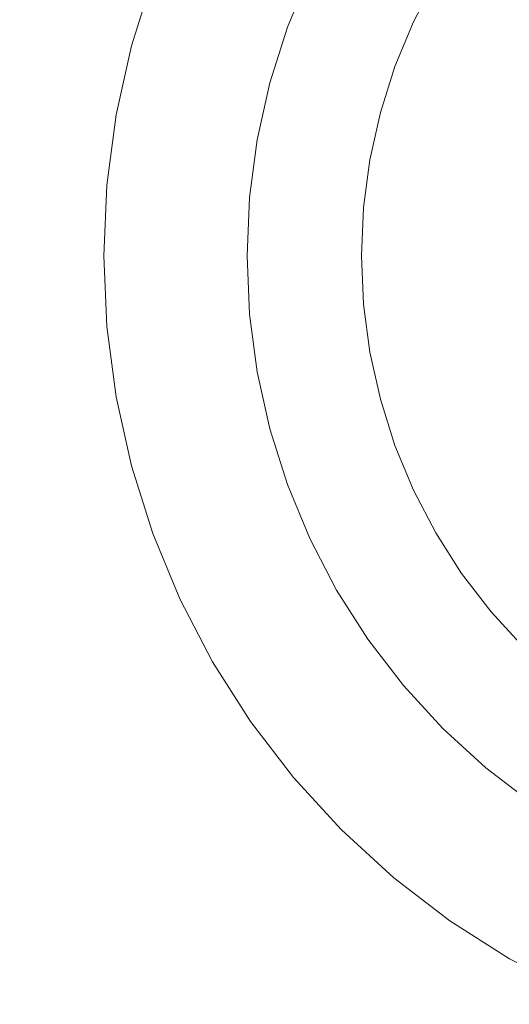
# Model space of a CAD drawing. Header units: millimetres. Extents: x 1865 to 2161, y 1201 to 1385.
# Tile 25 of 40: x 2087 to 2096, y 1216 to 1233. Entities that reach past the tile are written whole.
import ezdxf

# ---------------------------------------------------------------- set-up
doc = ezdxf.new("R2010")
doc.units = ezdxf.units.MM
doc.header["$LTSCALE"] = 25.4
doc.layers.add('Lighting-Moving Light', color=7, linetype='Continuous', lineweight=5)

# ---------------------------------------------------------------- blocks, each defined once
blk = doc.blocks.new('Group-1')
at = {"layer": 'Lighting-Moving Light', "color": 7, "linetype": 'Continuous', "lineweight": 5, "transparency": 33554687}
for points in [[(-107.035, -87.035, -16.5), (107.035, -87.035, -16.5), (107.035, 87.035, -16.5), (-107.035, 87.035, -16.5)], [(103.5, -83.5, -108.466), (-103.5, -83.5, -108.466), (-103.5, 83.5, -108.466), (103.5, 83.5, -108.466)]]:
    blk.add_3dface(points, dxfattribs=at)
for points, invisible_edges in [([(81.97, -52.532, -16.465), (83, -51.876, -16.465), (84.083, -51.312, -16.465), (90, -64, -16.465)], 12), ([(80.101, -54.101, -16.465), (81.001, -53.275, -16.465), (81.97, -52.532, -16.465), (90, -64, -16.465)], 12), ([(78.532, -55.97, -16.465), (79.275, -55.001, -16.465), (80.101, -54.101, -16.465), (90, -64, -16.465)], 12), ([(77.312, -58.083, -16.465), (77.876, -57, -16.465), (78.532, -55.97, -16.465), (90, -64, -16.465)], 12), ([(83.243, -57.243, 0.035), (82.68, -57.858, 0.035), (82.172, -58.519, 0.035), (90, -64, 0.035)], 12), ([(76.477, -60.377, -16.465), (76.844, -59.212, -16.465), (77.312, -58.083, -16.465), (90, -64, -16.465)], 12), ([(77.312, -58.083, -16.465), (76.844, -59.212, -16.465), (79.167, -60.057, -1.637), (79.552, -59.128, -1.637)], 10), ([(82.172, -58.519, 0.035), (81.724, -59.222, 0.035), (81.34, -59.962, 0.035), (90, -64, 0.035)], 12), ([(76.844, -59.212, -16.465), (76.477, -60.377, -16.465), (78.864, -61.016, -1.637), (79.167, -60.057, -1.637)], 10), ([(79.199, -60.069, -1.475), (79.582, -59.142, -1.475), (79.552, -59.128, -1.637), (79.167, -60.057, -1.637)], 11), ([(79.243, -60.085, -1.316), (79.625, -59.162, -1.316), (79.582, -59.142, -1.475), (79.199, -60.069, -1.475)], 15), ([(79.299, -60.105, -1.162), (79.679, -59.187, -1.162), (79.625, -59.162, -1.316), (79.243, -60.085, -1.316)], 15), ([(79.368, -60.13, -1.014), (79.745, -59.218, -1.014), (79.679, -59.187, -1.162), (79.299, -60.105, -1.162)], 15), ([(79.447, -60.159, -0.872), (79.822, -59.254, -0.872), (79.745, -59.218, -1.014), (79.368, -60.13, -1.014)], 15), ([(79.537, -60.192, -0.737), (79.909, -59.294, -0.737), (79.822, -59.254, -0.872), (79.447, -60.159, -0.872)], 15), ([(81.34, -59.962, 0.035), (81.724, -59.222, 0.035), (81.581, -59.14, 0.028), (81.19, -59.892, 0.028)], 14), ([(79.638, -60.228, -0.611), (80.006, -59.34, -0.611), (79.909, -59.294, -0.737), (79.537, -60.192, -0.737)], 15), ([(79.748, -60.268, -0.494), (80.112, -59.389, -0.494), (80.006, -59.34, -0.611), (79.638, -60.228, -0.611)], 15), ([(79.866, -60.312, -0.387), (80.226, -59.442, -0.387), (80.112, -59.389, -0.494), (79.748, -60.268, -0.494)], 15), ([(79.992, -60.358, -0.291), (80.348, -59.499, -0.291), (80.226, -59.442, -0.387), (79.866, -60.312, -0.387)], 15), ([(80.126, -60.406, -0.206), (80.477, -59.559, -0.206), (80.348, -59.499, -0.291), (79.992, -60.358, -0.291)], 15), ([(80.265, -60.457, -0.134), (80.611, -59.622, -0.134), (80.477, -59.559, -0.206), (80.126, -60.406, -0.206)], 15), ([(80.41, -60.51, -0.074), (80.751, -59.687, -0.074), (80.611, -59.622, -0.134), (80.265, -60.457, -0.134)], 15), ([(80.559, -60.564, -0.027), (80.895, -59.754, -0.027), (80.751, -59.687, -0.074), (80.41, -60.51, -0.074)], 15), ([(80.711, -60.619, 0.007), (81.041, -59.822, 0.007), (80.895, -59.754, -0.027), (80.559, -60.564, -0.027)], 15), ([(80.865, -60.675, 0.028), (81.19, -59.892, 0.028), (81.041, -59.822, 0.007), (80.711, -60.619, 0.007)], 15), ([(81.021, -60.732, 0.035), (81.34, -59.962, 0.035), (81.19, -59.892, 0.028), (80.865, -60.675, 0.028)], 14), ([(78.897, -61.025, -1.475), (79.199, -60.069, -1.475), (79.167, -60.057, -1.637), (78.864, -61.016, -1.637)], 11), ([(78.943, -61.037, -1.316), (79.243, -60.085, -1.316), (79.199, -60.069, -1.475), (78.897, -61.025, -1.475)], 15), ([(79.001, -61.053, -1.162), (79.299, -60.105, -1.162), (79.243, -60.085, -1.316), (78.943, -61.037, -1.316)], 15), ([(79.071, -61.072, -1.014), (79.368, -60.13, -1.014), (79.299, -60.105, -1.162), (79.001, -61.053, -1.162)], 15), ([(81.34, -59.962, 0.035), (81.021, -60.732, 0.035), (80.77, -61.527, 0.035), (90, -64, 0.035)], 12), ([(79.152, -61.093, -0.872), (79.447, -60.159, -0.872), (79.368, -60.13, -1.014), (79.071, -61.072, -1.014)], 15), ([(79.245, -61.118, -0.737), (79.537, -60.192, -0.737), (79.447, -60.159, -0.872), (79.152, -61.093, -0.872)], 15), ([(79.348, -61.146, -0.611), (79.638, -60.228, -0.611), (79.537, -60.192, -0.737), (79.245, -61.118, -0.737)], 15), ([(79.461, -61.176, -0.494), (79.748, -60.268, -0.494), (79.638, -60.228, -0.611), (79.348, -61.146, -0.611)], 15), ([(79.583, -61.209, -0.387), (79.866, -60.312, -0.387), (79.748, -60.268, -0.494), (79.461, -61.176, -0.494)], 15), ([(76.053, -62.78, -16.465), (76.213, -61.569, -16.465), (76.477, -60.377, -16.465), (90, -64, -16.465)], 12), ([(76.477, -60.377, -16.465), (76.213, -61.569, -16.465), (78.647, -61.998, -1.637), (78.864, -61.016, -1.637)], 10), ([(79.713, -61.244, -0.291), (79.992, -60.358, -0.291), (79.866, -60.312, -0.387), (79.583, -61.209, -0.387)], 15), ([(79.85, -61.28, -0.206), (80.126, -60.406, -0.206), (79.992, -60.358, -0.291), (79.713, -61.244, -0.291)], 15), ([(79.994, -61.319, -0.134), (80.265, -60.457, -0.134), (80.126, -60.406, -0.206), (79.85, -61.28, -0.206)], 15), ([(80.143, -61.359, -0.074), (80.41, -60.51, -0.074), (80.265, -60.457, -0.134), (79.994, -61.319, -0.134)], 15), ([(80.296, -61.4, -0.027), (80.559, -60.564, -0.027), (80.41, -60.51, -0.074), (80.143, -61.359, -0.074)], 15), ([(80.452, -61.442, 0.007), (80.711, -60.619, 0.007), (80.559, -60.564, -0.027), (80.296, -61.4, -0.027)], 15), ([(80.61, -61.484, 0.028), (80.865, -60.675, 0.028), (80.711, -60.619, 0.007), (80.452, -61.442, 0.007)], 15), ([(80.77, -61.527, 0.035), (81.021, -60.732, 0.035), (80.865, -60.675, 0.028), (80.61, -61.484, 0.028)], 14), ([(78.68, -62.004, -1.475), (78.897, -61.025, -1.475), (78.864, -61.016, -1.637), (78.647, -61.998, -1.637)], 11), ([(78.726, -62.012, -1.316), (78.943, -61.037, -1.316), (78.897, -61.025, -1.475), (78.68, -62.004, -1.475)], 15), ([(78.786, -62.023, -1.162), (79.001, -61.053, -1.162), (78.943, -61.037, -1.316), (78.726, -62.012, -1.316)], 15), ([(78.857, -62.035, -1.014), (79.071, -61.072, -1.014), (79.001, -61.053, -1.162), (78.786, -62.023, -1.162)], 15), ([(78.94, -62.05, -0.872), (79.152, -61.093, -0.872), (79.071, -61.072, -1.014), (78.857, -62.035, -1.014)], 15), ([(79.035, -62.067, -0.737), (79.245, -61.118, -0.737), (79.152, -61.093, -0.872), (78.94, -62.05, -0.872)], 15), ([(79.14, -62.085, -0.611), (79.348, -61.146, -0.611), (79.245, -61.118, -0.737), (79.035, -62.067, -0.737)], 15), ([(79.255, -62.105, -0.494), (79.461, -61.176, -0.494), (79.348, -61.146, -0.611), (79.14, -62.085, -0.611)], 15), ([(79.38, -62.127, -0.387), (79.583, -61.209, -0.387), (79.461, -61.176, -0.494), (79.255, -62.105, -0.494)], 15), ([(79.512, -62.151, -0.291), (79.713, -61.244, -0.291), (79.583, -61.209, -0.387), (79.38, -62.127, -0.387)], 15), ([(79.652, -62.175, -0.206), (79.85, -61.28, -0.206), (79.713, -61.244, -0.291), (79.512, -62.151, -0.291)], 15), ([(79.798, -62.201, -0.134), (79.994, -61.319, -0.134), (79.85, -61.28, -0.206), (79.652, -62.175, -0.206)], 15), ([(79.95, -62.228, -0.074), (80.143, -61.359, -0.074), (79.994, -61.319, -0.134), (79.798, -62.201, -0.134)], 15), ([(80.106, -62.255, -0.027), (80.296, -61.4, -0.027), (80.143, -61.359, -0.074), (79.95, -62.228, -0.074)], 15), ([(80.265, -62.283, 0.007), (80.452, -61.442, 0.007), (80.296, -61.4, -0.027), (80.106, -62.255, -0.027)], 15), ([(80.427, -62.312, 0.028), (80.61, -61.484, 0.028), (80.452, -61.442, 0.007), (80.265, -62.283, 0.007)], 15), ([(76.213, -61.569, -16.465), (76.053, -62.78, -16.465), (78.515, -62.995, -1.637), (78.647, -61.998, -1.637)], 10), ([(80.589, -62.341, 0.035), (80.77, -61.527, 0.035), (80.61, -61.484, 0.028), (80.427, -62.312, 0.028)], 14), ([(80.77, -61.527, 0.035), (80.589, -62.341, 0.035), (80.481, -63.167, 0.035), (90, -64, 0.035)], 12), ([(78.549, -62.998, -1.475), (78.68, -62.004, -1.475), (78.647, -61.998, -1.637), (78.515, -62.995, -1.637)], 11), ([(78.596, -63.002, -1.316), (78.726, -62.012, -1.316), (78.68, -62.004, -1.475), (78.549, -62.998, -1.475)], 15), ([(78.656, -63.008, -1.162), (78.786, -62.023, -1.162), (78.726, -62.012, -1.316), (78.596, -63.002, -1.316)], 15), ([(78.728, -63.014, -1.014), (78.857, -62.035, -1.014), (78.786, -62.023, -1.162), (78.656, -63.008, -1.162)], 15), ([(78.813, -63.021, -0.872), (78.94, -62.05, -0.872), (78.857, -62.035, -1.014), (78.728, -63.014, -1.014)], 15), ([(78.908, -63.03, -0.737), (79.035, -62.067, -0.737), (78.94, -62.05, -0.872), (78.813, -63.021, -0.872)], 15), ([(79.015, -63.039, -0.611), (79.14, -62.085, -0.611), (79.035, -62.067, -0.737), (78.908, -63.03, -0.737)], 15), ([(79.131, -63.049, -0.494), (79.255, -62.105, -0.494), (79.14, -62.085, -0.611), (79.015, -63.039, -0.611)], 15), ([(79.257, -63.06, -0.387), (79.38, -62.127, -0.387), (79.255, -62.105, -0.494), (79.131, -63.049, -0.494)], 15), ([(79.391, -63.072, -0.291), (79.512, -62.151, -0.291), (79.38, -62.127, -0.387), (79.257, -63.06, -0.387)], 15), ([(79.532, -63.084, -0.206), (79.652, -62.175, -0.206), (79.512, -62.151, -0.291), (79.391, -63.072, -0.291)], 15), ([(79.68, -63.097, -0.134), (79.798, -62.201, -0.134), (79.652, -62.175, -0.206), (79.532, -63.084, -0.206)], 15), ([(79.834, -63.111, -0.074), (79.95, -62.228, -0.074), (79.798, -62.201, -0.134), (79.68, -63.097, -0.134)], 15), ([(79.991, -63.124, -0.027), (80.106, -62.255, -0.027), (79.95, -62.228, -0.074), (79.834, -63.111, -0.074)], 15), ([(80.153, -63.138, 0.007), (80.265, -62.283, 0.007), (80.106, -62.255, -0.027), (79.991, -63.124, -0.027)], 15), ([(80.316, -63.153, 0.028), (80.427, -62.312, 0.028), (80.265, -62.283, 0.007), (80.153, -63.138, 0.007)], 15), ([(80.481, -63.167, 0.035), (80.589, -62.341, 0.035), (80.427, -62.312, 0.028), (80.316, -63.153, 0.028)], 14), ([(76.053, -62.78, -16.465), (76, -64, -16.465), (78.471, -64, -1.637), (78.515, -62.995, -1.637)], 10), ([(76.053, -65.22, -16.465), (76, -64, -16.465), (76.053, -62.78, -16.465), (90, -64, -16.465)], 12), ([(78.505, -64, -1.475), (78.549, -62.998, -1.475), (78.515, -62.995, -1.637), (78.471, -64, -1.637)], 11), ([(78.553, -64, -1.316), (78.596, -63.002, -1.316), (78.549, -62.998, -1.475), (78.505, -64, -1.475)], 15), ([(78.613, -64, -1.162), (78.656, -63.008, -1.162), (78.596, -63.002, -1.316), (78.553, -64, -1.316)], 15), ([(78.685, -64, -1.014), (78.728, -63.014, -1.014), (78.656, -63.008, -1.162), (78.613, -64, -1.162)], 15), ([(78.77, -64, -0.872), (78.813, -63.021, -0.872), (78.728, -63.014, -1.014), (78.685, -64, -1.014)], 15), ([(78.866, -64, -0.737), (78.908, -63.03, -0.737), (78.813, -63.021, -0.872), (78.77, -64, -0.872)], 15), ([(78.973, -64, -0.611), (79.015, -63.039, -0.611), (78.908, -63.03, -0.737), (78.866, -64, -0.737)], 15), ([(79.09, -64, -0.494), (79.131, -63.049, -0.494), (79.015, -63.039, -0.611), (78.973, -64, -0.611)], 15), ([(79.216, -64, -0.387), (79.257, -63.06, -0.387), (79.131, -63.049, -0.494), (79.09, -64, -0.494)], 15), ([(79.35, -64, -0.291), (79.391, -63.072, -0.291), (79.257, -63.06, -0.387), (79.216, -64, -0.387)], 15), ([(79.492, -64, -0.206), (79.532, -63.084, -0.206), (79.391, -63.072, -0.291), (79.35, -64, -0.291)], 15), ([(79.641, -64, -0.134), (79.68, -63.097, -0.134), (79.532, -63.084, -0.206), (79.492, -64, -0.206)], 15), ([(79.795, -64, -0.074), (79.834, -63.111, -0.074), (79.68, -63.097, -0.134), (79.641, -64, -0.134)], 15), ([(79.953, -64, -0.027), (79.991, -63.124, -0.027), (79.834, -63.111, -0.074), (79.795, -64, -0.074)], 15), ([(80.115, -64, 0.007), (80.153, -63.138, 0.007), (79.991, -63.124, -0.027), (79.953, -64, -0.027)], 15), ([(80.279, -64, 0.028), (80.316, -63.153, 0.028), (80.153, -63.138, 0.007), (80.115, -64, 0.007)], 15), ([(80.444, -64, 0.035), (80.481, -63.167, 0.035), (80.316, -63.153, 0.028), (80.279, -64, 0.028)], 14), ([(80.481, -63.167, 0.035), (80.444, -64, 0.035), (80.481, -64.833, 0.035), (90, -64, 0.035)], 12), ([(76, -64, -16.465), (76.053, -65.22, -16.465), (78.515, -65.005, -1.637), (78.471, -64, -1.637)], 10), ([(76.477, -67.623, -16.465), (76.213, -66.431, -16.465), (76.053, -65.22, -16.465), (90, -64, -16.465)], 12), ([(77.312, -69.917, -16.465), (76.844, -68.788, -16.465), (76.477, -67.623, -16.465), (90, -64, -16.465)], 12), ([(78.532, -72.03, -16.465), (77.876, -71, -16.465), (77.312, -69.917, -16.465), (90, -64, -16.465)], 12), ([(78.549, -65.002, -1.475), (78.505, -64, -1.475), (78.471, -64, -1.637), (78.515, -65.005, -1.637)], 11), ([(78.596, -64.998, -1.316), (78.553, -64, -1.316), (78.505, -64, -1.475), (78.549, -65.002, -1.475)], 15), ([(80.101, -73.899, -16.465), (79.275, -72.999, -16.465), (78.532, -72.03, -16.465), (90, -64, -16.465)], 12), ([(78.656, -64.992, -1.162), (78.613, -64, -1.162), (78.553, -64, -1.316), (78.596, -64.998, -1.316)], 15), ([(78.728, -64.986, -1.014), (78.685, -64, -1.014), (78.613, -64, -1.162), (78.656, -64.992, -1.162)], 15), ([(78.813, -64.979, -0.872), (78.77, -64, -0.872), (78.685, -64, -1.014), (78.728, -64.986, -1.014)], 15), ([(78.908, -64.97, -0.737), (78.866, -64, -0.737), (78.77, -64, -0.872), (78.813, -64.979, -0.872)], 15), ([(79.015, -64.961, -0.611), (78.973, -64, -0.611), (78.866, -64, -0.737), (78.908, -64.97, -0.737)], 15), ([(79.131, -64.951, -0.494), (79.09, -64, -0.494), (78.973, -64, -0.611), (79.015, -64.961, -0.611)], 15), ([(79.257, -64.94, -0.387), (79.216, -64, -0.387), (79.09, -64, -0.494), (79.131, -64.951, -0.494)], 15), ([(79.391, -64.928, -0.291), (79.35, -64, -0.291), (79.216, -64, -0.387), (79.257, -64.94, -0.387)], 15), ([(79.532, -64.916, -0.206), (79.492, -64, -0.206), (79.35, -64, -0.291), (79.391, -64.928, -0.291)], 15), ([(79.68, -64.903, -0.134), (79.641, -64, -0.134), (79.492, -64, -0.206), (79.532, -64.916, -0.206)], 15), ([(79.834, -64.889, -0.074), (79.795, -64, -0.074), (79.641, -64, -0.134), (79.68, -64.903, -0.134)], 15), ([(79.991, -64.876, -0.027), (79.953, -64, -0.027), (79.795, -64, -0.074), (79.834, -64.889, -0.074)], 15), ([(80.153, -64.862, 0.007), (80.115, -64, 0.007), (79.953, -64, -0.027), (79.991, -64.876, -0.027)], 15), ([(81.97, -75.468, -16.465), (81.001, -74.725, -16.465), (80.101, -73.899, -16.465), (90, -64, -16.465)], 12), ([(80.316, -64.847, 0.028), (80.279, -64, 0.028), (80.115, -64, 0.007), (80.153, -64.862, 0.007)], 15), ([(80.481, -64.833, 0.035), (80.444, -64, 0.035), (80.279, -64, 0.028), (80.316, -64.847, 0.028)], 14), ([(80.481, -64.833, 0.035), (80.589, -65.659, 0.035), (80.77, -66.473, 0.035), (90, -64, 0.035)], 12), ([(80.77, -66.473, 0.035), (81.021, -67.268, 0.035), (81.34, -68.038, 0.035), (90, -64, 0.035)], 12), ([(81.34, -68.038, 0.035), (81.724, -68.778, 0.035), (82.172, -69.481, 0.035), (90, -64, 0.035)], 12), ([(84.083, -76.688, -16.465), (83, -76.124, -16.465), (81.97, -75.468, -16.465), (90, -64, -16.465)], 12), ([(82.172, -69.481, 0.035), (82.68, -70.142, 0.035), (83.243, -70.757, 0.035), (90, -64, 0.035)], 12), ([(80.265, -65.717, 0.007), (80.153, -64.862, 0.007), (79.991, -64.876, -0.027), (80.106, -65.745, -0.027)], 15), ([(80.427, -65.688, 0.028), (80.316, -64.847, 0.028), (80.153, -64.862, 0.007), (80.265, -65.717, 0.007)], 15), ([(80.589, -65.659, 0.035), (80.481, -64.833, 0.035), (80.316, -64.847, 0.028), (80.427, -65.688, 0.028)], 14), ([(76.053, -65.22, -16.465), (76.213, -66.431, -16.465), (78.647, -66.002, -1.637), (78.515, -65.005, -1.637)], 10), ([(78.68, -65.996, -1.475), (78.549, -65.002, -1.475), (78.515, -65.005, -1.637), (78.647, -66.002, -1.637)], 11), ([(78.726, -65.988, -1.316), (78.596, -64.998, -1.316), (78.549, -65.002, -1.475), (78.68, -65.996, -1.475)], 15), ([(78.786, -65.977, -1.162), (78.656, -64.992, -1.162), (78.596, -64.998, -1.316), (78.726, -65.988, -1.316)], 15), ([(78.857, -65.965, -1.014), (78.728, -64.986, -1.014), (78.656, -64.992, -1.162), (78.786, -65.977, -1.162)], 15), ([(78.94, -65.95, -0.872), (78.813, -64.979, -0.872), (78.728, -64.986, -1.014), (78.857, -65.965, -1.014)], 15), ([(79.035, -65.933, -0.737), (78.908, -64.97, -0.737), (78.813, -64.979, -0.872), (78.94, -65.95, -0.872)], 15), ([(79.14, -65.915, -0.611), (79.015, -64.961, -0.611), (78.908, -64.97, -0.737), (79.035, -65.933, -0.737)], 15), ([(79.255, -65.895, -0.494), (79.131, -64.951, -0.494), (79.015, -64.961, -0.611), (79.14, -65.915, -0.611)], 15), ([(79.38, -65.873, -0.387), (79.257, -64.94, -0.387), (79.131, -64.951, -0.494), (79.255, -65.895, -0.494)], 15), ([(79.512, -65.849, -0.291), (79.391, -64.928, -0.291), (79.257, -64.94, -0.387), (79.38, -65.873, -0.387)], 15), ([(79.652, -65.825, -0.206), (79.532, -64.916, -0.206), (79.391, -64.928, -0.291), (79.512, -65.849, -0.291)], 15), ([(79.798, -65.799, -0.134), (79.68, -64.903, -0.134), (79.532, -64.916, -0.206), (79.652, -65.825, -0.206)], 15), ([(79.95, -65.772, -0.074), (79.834, -64.889, -0.074), (79.68, -64.903, -0.134), (79.798, -65.799, -0.134)], 15), ([(80.106, -65.745, -0.027), (79.991, -64.876, -0.027), (79.834, -64.889, -0.074), (79.95, -65.772, -0.074)], 15), ([(80.452, -66.558, 0.007), (80.265, -65.717, 0.007), (80.106, -65.745, -0.027), (80.296, -66.6, -0.027)], 15), ([(80.61, -66.516, 0.028), (80.427, -65.688, 0.028), (80.265, -65.717, 0.007), (80.452, -66.558, 0.007)], 15), ([(80.77, -66.473, 0.035), (80.589, -65.659, 0.035), (80.427, -65.688, 0.028), (80.61, -66.516, 0.028)], 14), ([(79.583, -66.791, -0.387), (79.38, -65.873, -0.387), (79.255, -65.895, -0.494), (79.461, -66.824, -0.494)], 15), ([(79.713, -66.756, -0.291), (79.512, -65.849, -0.291), (79.38, -65.873, -0.387), (79.583, -66.791, -0.387)], 15), ([(79.85, -66.72, -0.206), (79.652, -65.825, -0.206), (79.512, -65.849, -0.291), (79.713, -66.756, -0.291)], 15), ([(79.994, -66.681, -0.134), (79.798, -65.799, -0.134), (79.652, -65.825, -0.206), (79.85, -66.72, -0.206)], 15), ([(80.143, -66.641, -0.074), (79.95, -65.772, -0.074), (79.798, -65.799, -0.134), (79.994, -66.681, -0.134)], 15), ([(80.296, -66.6, -0.027), (80.106, -65.745, -0.027), (79.95, -65.772, -0.074), (80.143, -66.641, -0.074)], 15), ([(76.213, -66.431, -16.465), (76.477, -67.623, -16.465), (78.864, -66.984, -1.637), (78.647, -66.002, -1.637)], 10), ([(78.897, -66.975, -1.475), (78.68, -65.996, -1.475), (78.647, -66.002, -1.637), (78.864, -66.984, -1.637)], 11), ([(78.943, -66.963, -1.316), (78.726, -65.988, -1.316), (78.68, -65.996, -1.475), (78.897, -66.975, -1.475)], 15), ([(79.001, -66.947, -1.162), (78.786, -65.977, -1.162), (78.726, -65.988, -1.316), (78.943, -66.963, -1.316)], 15), ([(79.071, -66.928, -1.014), (78.857, -65.965, -1.014), (78.786, -65.977, -1.162), (79.001, -66.947, -1.162)], 15), ([(79.152, -66.907, -0.872), (78.94, -65.95, -0.872), (78.857, -65.965, -1.014), (79.071, -66.928, -1.014)], 15), ([(79.245, -66.882, -0.737), (79.035, -65.933, -0.737), (78.94, -65.95, -0.872), (79.152, -66.907, -0.872)], 15), ([(79.348, -66.854, -0.611), (79.14, -65.915, -0.611), (79.035, -65.933, -0.737), (79.245, -66.882, -0.737)], 15), ([(79.461, -66.824, -0.494), (79.255, -65.895, -0.494), (79.14, -65.915, -0.611), (79.348, -66.854, -0.611)], 15), ([(80.711, -67.381, 0.007), (80.452, -66.558, 0.007), (80.296, -66.6, -0.027), (80.559, -67.436, -0.027)], 15), ([(80.865, -67.325, 0.028), (80.61, -66.516, 0.028), (80.452, -66.558, 0.007), (80.711, -67.381, 0.007)], 15), ([(81.021, -67.268, 0.035), (80.77, -66.473, 0.035), (80.61, -66.516, 0.028), (80.865, -67.325, 0.028)], 14), ([(80.126, -67.594, -0.206), (79.85, -66.72, -0.206), (79.713, -66.756, -0.291), (79.992, -67.642, -0.291)], 15), ([(80.265, -67.543, -0.134), (79.994, -66.681, -0.134), (79.85, -66.72, -0.206), (80.126, -67.594, -0.206)], 15), ([(80.41, -67.49, -0.074), (80.143, -66.641, -0.074), (79.994, -66.681, -0.134), (80.265, -67.543, -0.134)], 15), ([(80.559, -67.436, -0.027), (80.296, -66.6, -0.027), (80.143, -66.641, -0.074), (80.41, -67.49, -0.074)], 15), ([(79.447, -67.841, -0.872), (79.152, -66.907, -0.872), (79.071, -66.928, -1.014), (79.368, -67.87, -1.014)], 15), ([(79.537, -67.808, -0.737), (79.245, -66.882, -0.737), (79.152, -66.907, -0.872), (79.447, -67.841, -0.872)], 15), ([(79.638, -67.772, -0.611), (79.348, -66.854, -0.611), (79.245, -66.882, -0.737), (79.537, -67.808, -0.737)], 15), ([(79.748, -67.732, -0.494), (79.461, -66.824, -0.494), (79.348, -66.854, -0.611), (79.638, -67.772, -0.611)], 15), ([(79.866, -67.688, -0.387), (79.583, -66.791, -0.387), (79.461, -66.824, -0.494), (79.748, -67.732, -0.494)], 15), ([(79.992, -67.642, -0.291), (79.713, -66.756, -0.291), (79.583, -66.791, -0.387), (79.866, -67.688, -0.387)], 15), ([(76.477, -67.623, -16.465), (76.844, -68.788, -16.465), (79.167, -67.943, -1.637), (78.864, -66.984, -1.637)], 10), ([(79.199, -67.931, -1.475), (78.897, -66.975, -1.475), (78.864, -66.984, -1.637), (79.167, -67.943, -1.637)], 11), ([(79.243, -67.915, -1.316), (78.943, -66.963, -1.316), (78.897, -66.975, -1.475), (79.199, -67.931, -1.475)], 15), ([(79.299, -67.895, -1.162), (79.001, -66.947, -1.162), (78.943, -66.963, -1.316), (79.243, -67.915, -1.316)], 15), ([(79.368, -67.87, -1.014), (79.071, -66.928, -1.014), (79.001, -66.947, -1.162), (79.299, -67.895, -1.162)], 15), ([(81.041, -68.178, 0.007), (80.711, -67.381, 0.007), (80.559, -67.436, -0.027), (80.895, -68.246, -0.027)], 15), ([(81.19, -68.108, 0.028), (80.865, -67.325, 0.028), (80.711, -67.381, 0.007), (81.041, -68.178, 0.007)], 15), ([(81.34, -68.038, 0.035), (81.021, -67.268, 0.035), (80.865, -67.325, 0.028), (81.19, -68.108, 0.028)], 14), ([(80.611, -68.378, -0.134), (80.265, -67.543, -0.134), (80.126, -67.594, -0.206), (80.477, -68.441, -0.206)], 15), ([(80.751, -68.313, -0.074), (80.41, -67.49, -0.074), (80.265, -67.543, -0.134), (80.611, -68.378, -0.134)], 15), ([(80.895, -68.246, -0.027), (80.559, -67.436, -0.027), (80.41, -67.49, -0.074), (80.751, -68.313, -0.074)], 15), ([(80.112, -68.611, -0.494), (79.748, -67.732, -0.494), (79.638, -67.772, -0.611), (80.006, -68.66, -0.611)], 15), ([(80.226, -68.558, -0.387), (79.866, -67.688, -0.387), (79.748, -67.732, -0.494), (80.112, -68.611, -0.494)], 15), ([(80.348, -68.501, -0.291), (79.992, -67.642, -0.291), (79.866, -67.688, -0.387), (80.226, -68.558, -0.387)], 15), ([(80.477, -68.441, -0.206), (80.126, -67.594, -0.206), (79.992, -67.642, -0.291), (80.348, -68.501, -0.291)], 15), ([(79.625, -68.838, -1.316), (79.243, -67.915, -1.316), (79.199, -67.931, -1.475), (79.582, -68.858, -1.475)], 15), ([(79.679, -68.813, -1.162), (79.299, -67.895, -1.162), (79.243, -67.915, -1.316), (79.625, -68.838, -1.316)], 15), ([(79.745, -68.782, -1.014), (79.368, -67.87, -1.014), (79.299, -67.895, -1.162), (79.679, -68.813, -1.162)], 15), ([(79.822, -68.746, -0.872), (79.447, -67.841, -0.872), (79.368, -67.87, -1.014), (79.745, -68.782, -1.014)], 15), ([(79.909, -68.706, -0.737), (79.537, -67.808, -0.737), (79.447, -67.841, -0.872), (79.822, -68.746, -0.872)], 15), ([(80.006, -68.66, -0.611), (79.638, -67.772, -0.611), (79.537, -67.808, -0.737), (79.909, -68.706, -0.737)], 15), ([(76.844, -68.788, -16.465), (77.312, -69.917, -16.465), (79.552, -68.872, -1.637), (79.167, -67.943, -1.637)], 10), ([(79.582, -68.858, -1.475), (79.199, -67.931, -1.475), (79.167, -67.943, -1.637), (79.552, -68.872, -1.637)], 11), ([(81.724, -68.778, 0.035), (81.34, -68.038, 0.035), (81.19, -68.108, 0.028), (81.581, -68.86, 0.028)], 14), ([(81.299, -69.023, -0.027), (80.895, -68.246, -0.027), (80.751, -68.313, -0.074), (81.162, -69.103, -0.074)], 15), ([(81.439, -68.942, 0.007), (81.041, -68.178, 0.007), (80.895, -68.246, -0.027), (81.299, -69.023, -0.027)], 15), ([(81.581, -68.86, 0.028), (81.19, -68.108, 0.028), (81.041, -68.178, 0.007), (81.439, -68.942, 0.007)], 15), ([(81.029, -69.18, -0.134), (80.611, -68.378, -0.134), (80.477, -68.441, -0.206), (80.9, -69.254, -0.206)], 15), ([(81.162, -69.103, -0.074), (80.751, -68.313, -0.074), (80.611, -68.378, -0.134), (81.029, -69.18, -0.134)], 15), ([(80.661, -69.392, -0.387), (80.226, -68.558, -0.387), (80.112, -68.611, -0.494), (80.551, -69.455, -0.494)], 15), ([(80.777, -69.325, -0.291), (80.348, -68.501, -0.291), (80.226, -68.558, -0.387), (80.661, -69.392, -0.387)], 15), ([(80.9, -69.254, -0.206), (80.477, -68.441, -0.206), (80.348, -68.501, -0.291), (80.777, -69.325, -0.291)], 15), ([(80.274, -69.615, -0.872), (79.822, -68.746, -0.872), (79.745, -68.782, -1.014), (80.201, -69.657, -1.014)], 15), ([(80.358, -69.567, -0.737), (79.909, -68.706, -0.737), (79.822, -68.746, -0.872), (80.274, -69.615, -0.872)], 15), ([(80.45, -69.514, -0.611), (80.006, -68.66, -0.611), (79.909, -68.706, -0.737), (80.358, -69.567, -0.737)], 15), ([(80.551, -69.455, -0.494), (80.112, -68.611, -0.494), (80.006, -68.66, -0.611), (80.45, -69.514, -0.611)], 15), ([(82.172, -69.481, 0.035), (81.724, -68.778, 0.035), (81.581, -68.86, 0.028), (82.037, -69.576, 0.028)], 14), ([(77.312, -69.917, -16.465), (77.876, -71, -16.465), (80.016, -69.764, -1.637), (79.552, -68.872, -1.637)], 10), ([(80.045, -69.747, -1.475), (79.582, -68.858, -1.475), (79.552, -68.872, -1.637), (80.016, -69.764, -1.637)], 11), ([(80.086, -69.724, -1.316), (79.625, -68.838, -1.316), (79.582, -68.858, -1.475), (80.045, -69.747, -1.475)], 15), ([(80.138, -69.694, -1.162), (79.679, -68.813, -1.162), (79.625, -68.838, -1.316), (80.086, -69.724, -1.316)], 15), ([(80.201, -69.657, -1.014), (79.745, -68.782, -1.014), (79.679, -68.813, -1.162), (80.138, -69.694, -1.162)], 15), ([(81.903, -69.67, 0.007), (81.439, -68.942, 0.007), (81.299, -69.023, -0.027), (81.77, -69.763, -0.027)], 15), ([(82.037, -69.576, 0.028), (81.581, -68.86, 0.028), (81.439, -68.942, 0.007), (81.903, -69.67, 0.007)], 15), ([(81.64, -69.853, -0.074), (81.162, -69.103, -0.074), (81.029, -69.18, -0.134), (81.514, -69.942, -0.134)], 15), ([(81.77, -69.763, -0.027), (81.299, -69.023, -0.027), (81.162, -69.103, -0.074), (81.64, -69.853, -0.074)], 15), ([(81.393, -70.027, -0.206), (80.9, -69.254, -0.206), (80.777, -69.325, -0.291), (81.276, -70.108, -0.291)], 15), ([(81.514, -69.942, -0.134), (81.029, -69.18, -0.134), (80.9, -69.254, -0.206), (81.393, -70.027, -0.206)], 15), ([(81.063, -70.258, -0.494), (80.551, -69.455, -0.494), (80.45, -69.514, -0.611), (80.967, -70.325, -0.611)], 15), ([(81.166, -70.186, -0.387), (80.661, -69.392, -0.387), (80.551, -69.455, -0.494), (81.063, -70.258, -0.494)], 15), ([(81.276, -70.108, -0.291), (80.777, -69.325, -0.291), (80.661, -69.392, -0.387), (81.166, -70.186, -0.387)], 15), ([(80.801, -70.441, -0.872), (80.274, -69.615, -0.872), (80.201, -69.657, -1.014), (80.731, -70.49, -1.014)], 15), ([(80.879, -70.386, -0.737), (80.358, -69.567, -0.737), (80.274, -69.615, -0.872), (80.801, -70.441, -0.872)], 15), ([(80.967, -70.325, -0.611), (80.45, -69.514, -0.611), (80.358, -69.567, -0.737), (80.879, -70.386, -0.737)], 15), ([(82.553, -70.248, 0.028), (82.037, -69.576, 0.028), (81.903, -69.67, 0.007), (82.428, -70.354, 0.007)], 15), ([(82.68, -70.142, 0.035), (82.172, -69.481, 0.035), (82.037, -69.576, 0.028), (82.553, -70.248, 0.028)], 14), ([(77.876, -71, -16.465), (78.532, -72.03, -16.465), (80.556, -70.612, -1.637), (80.016, -69.764, -1.637)], 10), ([(80.584, -70.593, -1.475), (80.045, -69.747, -1.475), (80.016, -69.764, -1.637), (80.556, -70.612, -1.637)], 11), ([(80.623, -70.566, -1.316), (80.086, -69.724, -1.316), (80.045, -69.747, -1.475), (80.584, -70.593, -1.475)], 15), ([(80.672, -70.532, -1.162), (80.138, -69.694, -1.162), (80.086, -69.724, -1.316), (80.623, -70.566, -1.316)], 15), ([(80.731, -70.49, -1.014), (80.201, -69.657, -1.014), (80.138, -69.694, -1.162), (80.672, -70.532, -1.162)], 15), ([(82.304, -70.458, -0.027), (81.77, -69.763, -0.027), (81.64, -69.853, -0.074), (82.182, -70.56, -0.074)], 15), ([(82.428, -70.354, 0.007), (81.903, -69.67, 0.007), (81.77, -69.763, -0.027), (82.304, -70.458, -0.027)], 15), ([(82.064, -70.659, -0.134), (81.514, -69.942, -0.134), (81.393, -70.027, -0.206), (81.951, -70.754, -0.206)], 15), ([(82.182, -70.56, -0.074), (81.64, -69.853, -0.074), (81.514, -69.942, -0.134), (82.064, -70.659, -0.134)], 15), ([(81.842, -70.846, -0.291), (81.276, -70.108, -0.291), (81.166, -70.186, -0.387), (81.739, -70.932, -0.387)], 15), ([(81.951, -70.754, -0.206), (81.393, -70.027, -0.206), (81.276, -70.108, -0.291), (81.842, -70.846, -0.291)], 15), ([(81.642, -71.013, -0.494), (81.063, -70.258, -0.494), (80.967, -70.325, -0.611), (81.553, -71.088, -0.611)], 15), ([(81.739, -70.932, -0.387), (81.166, -70.186, -0.387), (81.063, -70.258, -0.494), (81.642, -71.013, -0.494)], 15), ([(83.126, -70.874, 0.028), (82.553, -70.248, 0.028), (82.428, -70.354, 0.007), (83.01, -70.99, 0.007)], 15), ([(83.243, -70.757, 0.035), (82.68, -70.142, 0.035), (82.553, -70.248, 0.028), (83.126, -70.874, 0.028)], 14), ([(81.397, -71.219, -0.872), (80.801, -70.441, -0.872), (80.731, -70.49, -1.014), (81.332, -71.273, -1.014)], 15), ([(81.471, -71.157, -0.737), (80.879, -70.386, -0.737), (80.801, -70.441, -0.872), (81.397, -71.219, -0.872)], 15), ([(81.553, -71.088, -0.611), (80.967, -70.325, -0.611), (80.879, -70.386, -0.737), (81.471, -71.157, -0.737)], 15), ([(82.896, -71.104, -0.027), (82.304, -70.458, -0.027), (82.182, -70.56, -0.074), (82.784, -71.216, -0.074)], 15), ([(83.01, -70.99, 0.007), (82.428, -70.354, 0.007), (82.304, -70.458, -0.027), (82.896, -71.104, -0.027)], 15), ([(78.532, -72.03, -16.465), (79.275, -72.999, -16.465), (81.169, -71.41, -1.637), (80.556, -70.612, -1.637)], 10), ([(81.195, -71.389, -1.475), (80.584, -70.593, -1.475), (80.556, -70.612, -1.637), (81.169, -71.41, -1.637)], 11), ([(81.231, -71.358, -1.316), (80.623, -70.566, -1.316), (80.584, -70.593, -1.475), (81.195, -71.389, -1.475)], 15), ([(81.277, -71.32, -1.162), (80.672, -70.532, -1.162), (80.623, -70.566, -1.316), (81.231, -71.358, -1.316)], 15), ([(81.332, -71.273, -1.014), (80.731, -70.49, -1.014), (80.672, -70.532, -1.162), (81.277, -71.32, -1.162)], 15), ([(82.784, -71.216, -0.074), (82.182, -70.56, -0.074), (82.064, -70.659, -0.134), (82.675, -71.325, -0.134)], 15), ([(82.57, -71.43, -0.206), (81.951, -70.754, -0.206), (81.842, -70.846, -0.291), (82.469, -71.531, -0.291)], 15), ([(82.675, -71.325, -0.134), (82.064, -70.659, -0.134), (81.951, -70.754, -0.206), (82.57, -71.43, -0.206)], 15), ([(82.374, -71.626, -0.387), (81.739, -70.932, -0.387), (81.642, -71.013, -0.494), (82.285, -71.715, -0.494)], 15), ([(82.469, -71.531, -0.291), (81.842, -70.846, -0.291), (81.739, -70.932, -0.387), (82.374, -71.626, -0.387)], 15), ([(82.202, -71.798, -0.611), (81.553, -71.088, -0.611), (81.471, -71.157, -0.737), (82.127, -71.873, -0.737)], 15), ([(82.285, -71.715, -0.494), (81.642, -71.013, -0.494), (81.553, -71.088, -0.611), (82.202, -71.798, -0.611)], 15), ([(83.542, -71.696, -0.027), (82.896, -71.104, -0.027), (82.784, -71.216, -0.074), (83.44, -71.818, -0.074)], 15), ([(83.646, -71.572, 0.007), (83.01, -70.99, 0.007), (82.896, -71.104, -0.027), (83.542, -71.696, -0.027)], 15), ([(81.948, -72.052, -1.162), (81.277, -71.32, -1.162), (81.231, -71.358, -1.316), (81.905, -72.095, -1.316)], 15), ([(81.999, -72.001, -1.014), (81.332, -71.273, -1.014), (81.277, -71.32, -1.162), (81.948, -72.052, -1.162)], 15), ([(82.059, -71.941, -0.872), (81.397, -71.219, -0.872), (81.332, -71.273, -1.014), (81.999, -72.001, -1.014)], 15), ([(82.127, -71.873, -0.737), (81.471, -71.157, -0.737), (81.397, -71.219, -0.872), (82.059, -71.941, -0.872)], 15), ([(83.341, -71.936, -0.134), (82.675, -71.325, -0.134), (82.57, -71.43, -0.206), (83.246, -72.049, -0.206)], 15), ([(83.44, -71.818, -0.074), (82.784, -71.216, -0.074), (82.675, -71.325, -0.134), (83.341, -71.936, -0.134)], 15), ([(79.275, -72.999, -16.465), (80.101, -73.899, -16.465), (81.848, -72.152, -1.637), (81.169, -71.41, -1.637)], 10), ([(81.872, -72.128, -1.475), (81.195, -71.389, -1.475), (81.169, -71.41, -1.637), (81.848, -72.152, -1.637)], 11), ([(81.905, -72.095, -1.316), (81.231, -71.358, -1.316), (81.195, -71.389, -1.475), (81.872, -72.128, -1.475)], 15), ([(83.246, -72.049, -0.206), (82.57, -71.43, -0.206), (82.469, -71.531, -0.291), (83.154, -72.158, -0.291)], 15), ([(83.068, -72.261, -0.387), (82.374, -71.626, -0.387), (82.285, -71.715, -0.494), (82.987, -72.358, -0.494)], 15), ([(83.154, -72.158, -0.291), (82.469, -71.531, -0.291), (82.374, -71.626, -0.387), (83.068, -72.261, -0.387)], 15), ([(82.912, -72.447, -0.611), (82.202, -71.798, -0.611), (82.127, -71.873, -0.737), (82.843, -72.529, -0.737)], 15), ([(82.987, -72.358, -0.494), (82.285, -71.715, -0.494), (82.202, -71.798, -0.611), (82.912, -72.447, -0.611)], 15), ([(82.727, -72.668, -1.014), (81.999, -72.001, -1.014), (81.948, -72.052, -1.162), (82.68, -72.723, -1.162)], 15), ([(82.781, -72.603, -0.872), (82.059, -71.941, -0.872), (81.999, -72.001, -1.014), (82.727, -72.668, -1.014)], 15), ([(82.843, -72.529, -0.737), (82.127, -71.873, -0.737), (82.059, -71.941, -0.872), (82.781, -72.603, -0.872)], 15), ([(80.101, -73.899, -16.465), (81.001, -74.725, -16.465), (82.59, -72.831, -1.637), (81.848, -72.152, -1.637)], 10), ([(82.611, -72.805, -1.475), (81.872, -72.128, -1.475), (81.848, -72.152, -1.637), (82.59, -72.831, -1.637)], 11), ([(82.642, -72.769, -1.316), (81.905, -72.095, -1.316), (81.872, -72.128, -1.475), (82.611, -72.805, -1.475)], 15), ([(82.68, -72.723, -1.162), (81.948, -72.052, -1.162), (81.905, -72.095, -1.316), (82.642, -72.769, -1.316)], 15), ([(83.814, -72.834, -0.387), (83.068, -72.261, -0.387), (82.987, -72.358, -0.494), (83.742, -72.937, -0.494)], 15), ([(83.675, -73.033, -0.611), (82.912, -72.447, -0.611), (82.843, -72.529, -0.737), (83.614, -73.121, -0.737)], 15), ([(83.742, -72.937, -0.494), (82.987, -72.358, -0.494), (82.912, -72.447, -0.611), (83.675, -73.033, -0.611)], 15), ([(83.51, -73.269, -1.014), (82.727, -72.668, -1.014), (82.68, -72.723, -1.162), (83.468, -73.328, -1.162)], 15), ([(83.559, -73.199, -0.872), (82.781, -72.603, -0.872), (82.727, -72.668, -1.014), (83.51, -73.269, -1.014)], 15), ([(83.614, -73.121, -0.737), (82.843, -72.529, -0.737), (82.781, -72.603, -0.872), (83.559, -73.199, -0.872)], 15), ([(81.001, -74.725, -16.465), (81.97, -75.468, -16.465), (83.388, -73.444, -1.637), (82.59, -72.831, -1.637)], 10), ([(83.407, -73.416, -1.475), (82.611, -72.805, -1.475), (82.59, -72.831, -1.637), (83.388, -73.444, -1.637)], 11), ([(83.434, -73.377, -1.316), (82.642, -72.769, -1.316), (82.611, -72.805, -1.475), (83.407, -73.416, -1.475)], 15), ([(83.468, -73.328, -1.162), (82.68, -72.723, -1.162), (82.642, -72.769, -1.316), (83.434, -73.377, -1.316)], 15), ([(81.97, -75.468, -16.465), (83, -76.124, -16.465), (84.236, -73.984, -1.637), (83.388, -73.444, -1.637)], 10)]:
    blk.add_3dface(points, dxfattribs=dict(at, invisible_edges=invisible_edges))
at = {"layer": 'Lighting-Moving Light', "color": 0, "flags": 1}
for tag in ['Yoke', '3D_Symbol_Name', 'Weight', 'Weight', 'Wattage', 'Candlepower', 'Body', 'Model_Name', 'Beam_Angle', 'Field_Angle', 'Remarks', 'Beam_Angle_2', 'Field_Angle_2', 'Num_Channels', 'Frame_Size', 'Device_Type', 'FixtureID', 'Frame_Size', 'Base', 'Lens', 'Inst_Type', 'Lamp']:
    blk.add_attdef(tag, (-144.25, -164.904), '', height=0.18, dxfattribs=at)

msp = doc.modelspace()

# ---------------------------------------------------------------- block references
at = {"layer": 'Lighting-Moving Light', "color": 7, "transparency": 33554687}
msp.add_blockref('Group-1', (2012.623, 1292.88), dxfattribs=at)

doc.saveas('drawing.dxf')
